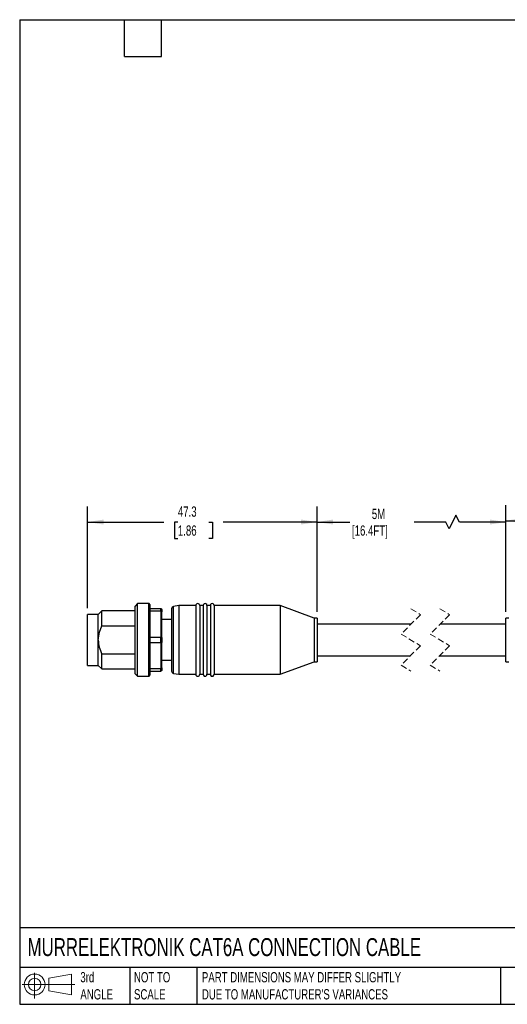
# Model space of a CAD drawing. Header units: millimetres. Extents: x 6 to 273, y 6 to 210.
# Tile 1 of 8: x 6 to 107, y 6 to 210. Entities that reach past the tile are written whole.
import ezdxf

# ---------------------------------------------------------------- set-up
doc = ezdxf.new("R2010")
doc.units = ezdxf.units.MM
doc.linetypes.add('SLD-Dashed', pattern=[1.905, 1.27, -0.635])
doc.linetypes.add('SLD-Solid', pattern=[0])
doc.layers.add('DIMENSIONS', color=140, linetype='SLD-Solid', lineweight=25)
doc.layers.add('TEXT', color=140, linetype='SLD-Solid', lineweight=25)
doc.layers.add('SLD-DEFPOINTS', color=7, linetype='Continuous')
doc.styles.add('SLDTEXTSTYLE0', font='TXT', dxfattribs={"width": 0.7})
doc.dimstyles.new('SLDDIMSTYLE0', dxfattribs={"dimtxt": 2.158008, "dimasz": 3.302, "dimexe": 0, "dimexo": 0.0625, "dimgap": 0.539502, "dimtad": 0, "dimtih": 1, "dimtoh": 1, "dimdec": 1, "dimrnd": 1e-09, "dimzin": 12, "dimdsep": 46, "dimtxsty": 'SLDTEXTSTYLE0', "dimsah": 1, "dimcen": 0.09, "dimadec": 0, "dimazin": 3, "dimtfac": 1, "dimtdec": 1, "dimtofl": 0, "dimtmove": 0, "dimatfit": 3, "dimfxl": 0, "dimfrac": 2, "dimtolj": 1, "dimtzin": 12, "dimarcsym": 0})

# ---------------------------------------------------------------- blocks, each defined once
blk = doc.blocks.new('Block11')
at = {"color": 7, "linetype": 'SLD-Solid', "lineweight": 18}
for p, q in [((2.59, 5.31), (2.59, 0)), ((5.48, 4.17), (10.18, 5.03)), ((5.48, 1.6), (5.48, 4.17)), ((10.18, 5.03), (10.18, 0.73)), ((0, 2.88), (10.87, 2.88)), ((5.48, 1.6), (10.18, 0.73))]:
    blk.add_line(p, q, dxfattribs=at)
for radius in [2.15, 1.29]:
    blk.add_circle((2.59, 2.88), radius, dxfattribs=at)
blk = doc.blocks.new('Block12')
at = {"layer": 'SLD-DEFPOINTS'}
blk.add_blockref('Block11', (0, 0), dxfattribs=at)
blk = doc.blocks.new('_D')
at = {"layer": 'DIMENSIONS'}
for p, q in [((20.35, 88.07), (20.35, 109.06)), ((67.65, 87.32), (67.65, 109.06)), ((20.35, 105.88), (36.03, 105.88)), ((38.96, 105.88), (38.23, 105.88)), ((38.23, 105.88), (38.23, 102.45)), ((45.37, 105.88), (46.09, 105.88)), ((46.09, 105.88), (46.09, 102.45)), ((67.65, 105.88), (48.29, 105.88)), ((38.23, 102.45), (38.96, 102.45)), ((46.09, 102.45), (45.37, 102.45))]:
    blk.add_line(p, q, dxfattribs=at)
for points in [[(20.35, 105.88), (23.65, 105.37), (23.65, 106.39)], [(67.65, 105.88), (64.35, 106.39), (64.35, 105.37)]]:
    blk.add_solid(points, dxfattribs=at)
at = {"layer": 'DIMENSIONS', "char_height": 2.117, "attachment_point": 1, "style": 'SLDTEXTSTYLE0'}
for s, insert in [('47.3', (38.96, 109.09)), ('1.86', (38.96, 105.18))]:
    blk.add_mtext(s, dxfattribs=dict(at, insert=insert))
blk = doc.blocks.new('_D_1')
at = {"layer": 'DIMENSIONS'}
for p, q in [((67.65, 87.32), (67.65, 109.06)), ((106.58, 87.32), (106.58, 109.06)), ((67.65, 105.88), (74.37, 105.88)), ((94.17, 105.88), (87.68, 105.88)), ((94.88, 104.47), (94.17, 105.88)), ((96.29, 107.29), (94.88, 104.47)), ((96.99, 105.88), (96.29, 107.29)), ((106.58, 105.88), (96.99, 105.88))]:
    blk.add_line(p, q, dxfattribs=at)
for points in [[(67.65, 105.88), (70.95, 105.37), (70.95, 106.39)], [(106.58, 105.88), (103.28, 106.39), (103.28, 105.37)]]:
    blk.add_solid(points, dxfattribs=at)
at = {"layer": 'DIMENSIONS', "char_height": 2.117, "attachment_point": 1, "style": 'SLDTEXTSTYLE0'}
for s, insert in [('5M', (78.94, 108.61)), ('[16.4FT]', (74.85, 105.18))]:
    blk.add_mtext(s, dxfattribs=dict(at, insert=insert))
blk = doc.blocks.new('_D_2')
at = {"layer": 'DIMENSIONS'}
for p, q in [((106.58, 87.32), (106.58, 109.34)), ((153.88, 88.07), (153.88, 109.34)), ((106.58, 106.16), (126.87, 106.16)), ((129.79, 106.16), (129.07, 106.16)), ((129.07, 106.16), (129.07, 102.73)), ((136.2, 106.16), (136.93, 106.16)), ((136.93, 106.16), (136.93, 102.73)), ((153.88, 106.16), (139.13, 106.16)), ((129.07, 102.73), (129.79, 102.73)), ((136.93, 102.73), (136.2, 102.73))]:
    blk.add_line(p, q, dxfattribs=at)
for points in [[(106.58, 106.16), (109.88, 105.66), (109.88, 106.67)], [(153.88, 106.16), (150.58, 106.67), (150.58, 105.66)]]:
    blk.add_solid(points, dxfattribs=at)
at = {"layer": 'DIMENSIONS', "char_height": 2.117, "attachment_point": 1, "style": 'SLDTEXTSTYLE0'}
for s, insert in [('47.3', (129.79, 109.37)), ('1.86', (129.79, 105.46))]:
    blk.add_mtext(s, dxfattribs=dict(at, insert=insert))

msp = doc.modelspace()

# ---------------------------------------------------------------- linework, layer by layer
for p, q in [((23.3, 87.55), (22.55, 86.8)), ((30.15, 87.55), (23.3, 87.55)), ((23.3, 84.45), (23.3, 87.55)), ((30.65, 89.05), (30.15, 88.55)), ((30.15, 81.55), (30.15, 88.55)), ((32.95, 89.05), (30.65, 89.05)), ((30.65, 81.55), (30.65, 89.05)), ((32.95, 81.55), (32.95, 89.05)), ((33.15, 88.85), (33.15, 74.25)), ((33.15, 88.05), (35.45, 88.05)), ((35.45, 87.48), (33.15, 87.48)), ((35.45, 87.48), (35.45, 88.05)), ((35.45, 87.48), (35.45, 82.12)), ((35.65, 87.85), (35.65, 87.34)), ((37.65, 87.97), (37.65, 75.13)), ((39.15, 88.65), (38.06, 88.46)), ((38.06, 74.64), (38.06, 88.46)), ((42.65, 88.65), (39.15, 88.65)), ((39.15, 88.65), (39.15, 78.64)), ((42.65, 88.65), (42.65, 78.64)), ((44.15, 88.65), (43.45, 88.65)), ((43.45, 88.65), (43.45, 78.64)), ((44.15, 88.65), (44.15, 78.64)), ((45.65, 88.65), (44.95, 88.65)), ((44.95, 88.65), (44.95, 78.64)), ((45.65, 88.65), (45.65, 78.64)), ((60.05, 88.65), (46.45, 88.65)), ((46.45, 88.65), (46.45, 78.64)), ((67.05, 86.05), (60.05, 88.65)), ((60.05, 88.65), (60.05, 78.64)), ((22.55, 86.8), (20.35, 86.8)), ((20.35, 81.55), (20.35, 86.8)), ((22.55, 81.55), (22.55, 86.8)), ((35.65, 82.06), (35.65, 87.34)), ((37.65, 85.75), (35.65, 85.75)), ((67.65, 86.05), (67.05, 86.05)), ((67.05, 86.05), (67.05, 79.7)), ((67.65, 86.05), (67.65, 79.7)), ((107.18, 86.05), (106.58, 86.05)), ((106.58, 83.4), (106.58, 86.05)), ((23.3, 84.45), (30.15, 84.45)), ((87.01, 84.8), (67.65, 84.8)), ((106.58, 84.8), (93.01, 84.8)), ((106.58, 77.05), (106.58, 83.4)), ((20.35, 76.3), (20.35, 81.55)), ((22.55, 76.3), (22.55, 81.55)), ((30.15, 74.55), (30.15, 81.55)), ((30.65, 74.05), (30.65, 81.55)), ((32.95, 74.05), (32.95, 81.55)), ((33.15, 82.12), (35.45, 82.12)), ((35.45, 80.98), (35.45, 82.12)), ((35.65, 82.06), (35.65, 81.04)), ((35.45, 80.98), (33.15, 80.98)), ((35.45, 80.98), (35.45, 75.62)), ((35.65, 75.76), (35.65, 81.04)), ((67.05, 79.7), (67.05, 77.05)), ((67.65, 79.7), (67.65, 77.05)), ((23.3, 75.55), (23.3, 78.64)), ((30.15, 78.64), (23.3, 78.64)), ((35.65, 77.35), (37.65, 77.35)), ((39.15, 78.64), (39.15, 74.45)), ((42.65, 78.64), (42.65, 74.45)), ((43.45, 78.64), (43.45, 74.45)), ((44.15, 78.64), (44.15, 74.45)), ((44.95, 78.64), (44.95, 74.45)), ((45.65, 78.64), (45.65, 74.45)), ((46.45, 78.64), (46.45, 74.45)), ((60.05, 78.64), (60.05, 74.45)), ((67.65, 78.3), (86.93, 78.3)), ((92.93, 78.3), (106.58, 78.3)), ((20.35, 76.3), (22.55, 76.3)), ((22.55, 76.3), (23.3, 75.55)), ((23.3, 75.55), (30.15, 75.55)), ((33.15, 75.62), (35.45, 75.62)), ((35.45, 75.05), (35.45, 75.62)), ((35.65, 75.76), (35.65, 75.25)), ((60.05, 74.45), (67.05, 77.05)), ((67.05, 77.05), (67.65, 77.05)), ((106.58, 77.05), (107.18, 77.05)), ((30.15, 74.55), (30.65, 74.05)), ((30.65, 74.05), (32.95, 74.05)), ((35.45, 75.05), (33.15, 75.05)), ((38.06, 74.64), (39.15, 74.45)), ((39.15, 74.45), (42.65, 74.45)), ((43.45, 74.45), (44.15, 74.45)), ((44.95, 74.45), (45.65, 74.45)), ((46.45, 74.45), (60.05, 74.45))]:
    msp.add_line(p, q)
at = {"color": 7, "linetype": 'SLD-Dashed', "lineweight": 18}
for p, q in [((86.97, 87.97), (88.97, 86.76)), ((92.97, 87.97), (94.97, 86.76)), ((88.97, 86.76), (84.97, 82.76)), ((94.97, 86.76), (90.97, 82.76)), ((84.97, 82.76), (88.97, 80.34)), ((90.97, 82.76), (94.97, 80.34)), ((88.97, 80.34), (84.97, 76.34)), ((94.97, 80.34), (90.97, 76.34)), ((84.97, 76.34), (86.97, 75.12)), ((90.97, 76.34), (92.97, 75.12))]:
    msp.add_line(p, q, dxfattribs=at)
at = {"flags": 128}
for points in [[(35.45, 88.05), (35.56, 87.94), (35.65, 87.85)], [(35.65, 87.34), (35.54, 87.42), (35.45, 87.48)], [(22.55, 81.55), (22.78, 83.12), (23.3, 84.45)], [(35.45, 82.12), (35.56, 82.08), (35.65, 82.06)], [(35.65, 81.04), (35.54, 81.01), (35.45, 80.98)], [(35.45, 75.62), (35.56, 75.7), (35.65, 75.76)], [(35.65, 75.25), (35.54, 75.14), (35.45, 75.05)]]:
    msp.add_lwpolyline(points, dxfattribs=at)
for centre, radius, start, end in [((32.95, 88.85), 0.2, 359.9989, 90.0022), ((38.15, 87.97), 0.5, 99.9997, 180.0008), ((43.05, 88.65), 0.4, 0.0005, 179.9995), ((44.55, 88.65), 0.4, 359.9999, 180.0001), ((46.05, 88.65), 0.4, 359.9999, 180.0001), ((29.28, 81.74), 6.74, 181.6139, 207.341), ((32.95, 74.25), 0.2, 269.9978, 0.0011), ((38.15, 75.13), 0.5, 179.9992, 260.0003), ((43.05, 74.45), 0.4, 180.0005, 359.9995), ((44.55, 74.45), 0.4, 179.9999, 0.0001), ((46.05, 74.45), 0.4, 179.9999, 0.0001)]:
    msp.add_arc(centre, radius, start, end)
at = {"layer": 'TEXT'}
for p, q in [((6.35, 209.55), (273.05, 209.55)), ((6.35, 209.55), (6.35, 6.35)), ((27.94, 201.93), (27.94, 209.55)), ((35.56, 201.93), (35.56, 209.55)), ((27.94, 201.93), (35.56, 201.93)), ((273.05, 22.13), (6.35, 22.13)), ((273.05, 13.97), (6.35, 13.97)), ((29.04, 13.97), (29.04, 6.35)), ((42.84, 13.97), (42.84, 6.35)), ((105.48, 13.97), (105.48, 6.35)), ((6.35, 6.35), (273.05, 6.35))]:
    msp.add_line(p, q, dxfattribs=at)

# ---------------------------------------------------------------- block references
at = {"layer": 'SLD-DEFPOINTS'}
msp.add_blockref('Block12', (6.84, 7.55), dxfattribs=at)

# ---------------------------------------------------------------- texts
at = {"layer": 'TEXT', "attachment_point": 1, "style": 'SLDTEXTSTYLE0'}
for s, insert, char_height in [('MURRELEKTRONIK CAT6A CONNECTION CABLE', (7.97, 20.01), 3.7042), ('3rd^JANGLE', (18.85, 13), 2.117), ('NOT TO^JSCALE', (29.91, 13), 2.1167), ("PART DIMENSIONS MAY DIFFER SLIGHTLY ^JDUE TO MANUFACTURER'S VARIANCES", (43.91, 13), 2.1167)]:
    msp.add_mtext(s, dxfattribs=dict(at, insert=insert, char_height=char_height))

# ---------------------------------------------------------------- dimensions: what is measured, and where the dimension line sits
at = {"layer": 'DIMENSIONS'}
for base, p1, p2, picture, middle in [((20.35, 105.88), (67.65, 86.05), (20.35, 86.8), '_D', (42.16, 105.88)), ((153.88, 106.16), (106.58, 86.05), (153.88, 86.8), '_D_2', (133, 106.16))]:
    dim = msp.add_linear_dim(base=base, p1=p1, p2=p2, angle=0, dimstyle='SLDDIMSTYLE0', dxfattribs=at)
    dim.commit()
    dim.dimension.update_dxf_attribs({"geometry": picture, "text_midpoint": middle, "dimtype": 160})
dim = msp.add_linear_dim(base=(106.58, 105.88), p1=(67.65, 86.05), p2=(106.58, 86.05), text='5M\\P[16.4FT]', dimstyle='SLDDIMSTYLE0', dxfattribs=at)
dim.commit()
dim.dimension.update_dxf_attribs({"geometry": '_D_1', "text_midpoint": (81.02, 105.88), "dimtype": 160})

doc.saveas('drawing.dxf')
